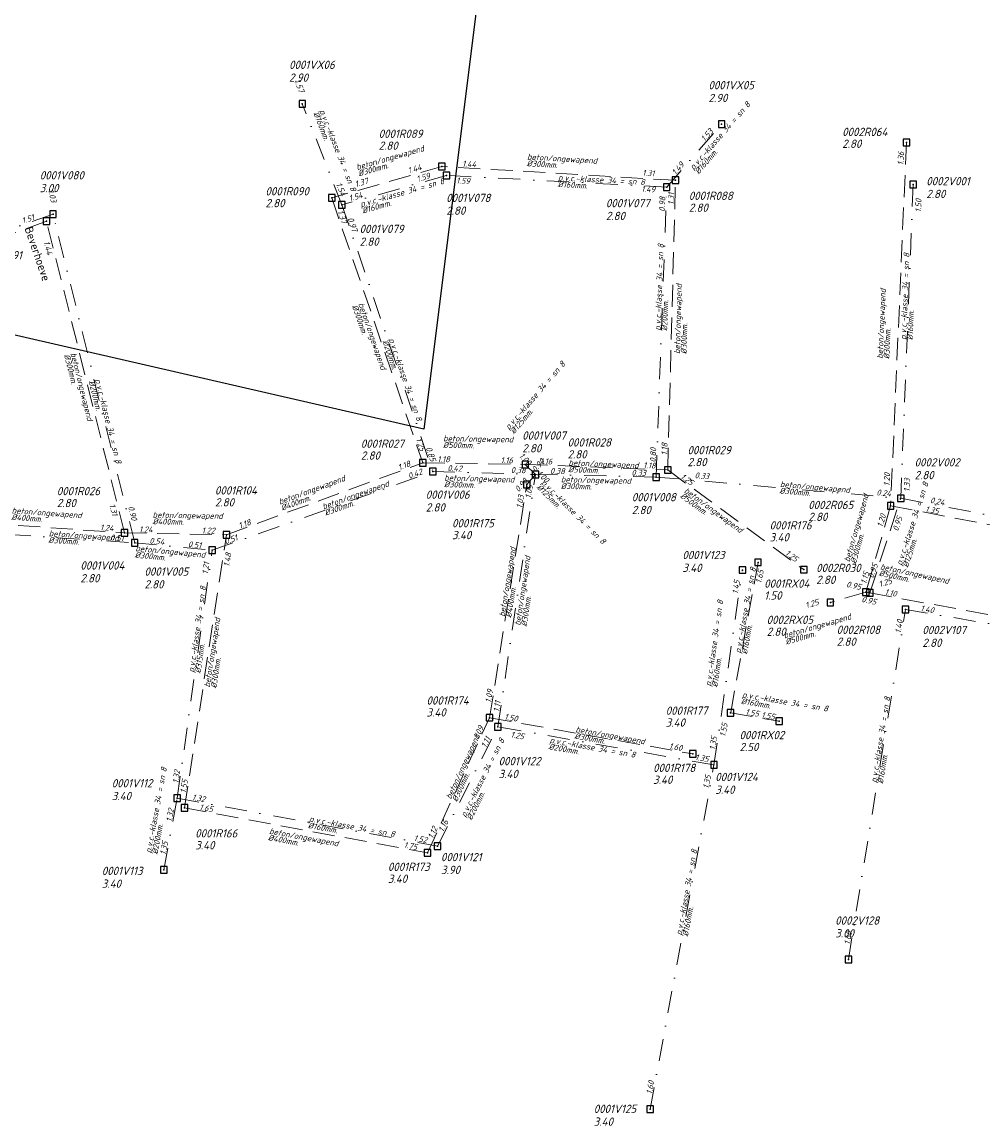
# Model space of a CAD drawing. Extents: x 155498 to 174806, y 452529 to 461643.
# Tile 15 of 44: x 158053 to 158271, y 460205 to 460456. Entities that reach past the tile are written whole.
import ezdxf
from ezdxf.enums import TextEntityAlignment as Align

# ---------------------------------------------------------------- set-up
doc = ezdxf.new("R2010")
doc.units = 0
doc.header["$PDMODE"] = 64
doc.header["$PDSIZE"] = 1.5
doc.linetypes.add('RI-HWA', pattern=[7.4, 5, -2.4])
doc.linetypes.add('RI-VWA', pattern=[11, 5, -3, 0, -3])
doc.layers.get('0').update_dxf_attribs({"linetype": 'CONTINUOUS'})
doc.layers.get('DEFPOINTS').update_dxf_attribs({"linetype": 'CONTINUOUS'})
for name, color, linetype, lineweight in [('B-OI-RI-HWA-BOB-T18', 150, 'CONTINUOUS', 18), ('B-OI-RI-HWA-MATERIAAL-T18', 150, 'CONTINUOUS', 18), ('B-OI-RI-HWA-PUTDEKSELHOOGTE-T25', 150, 'CONTINUOUS', 25), ('B-OI-RI-HWA-PUTNUMMER-T25', 150, 'CONTINUOUS', 25), ('B-OI-RI-HWA_DIAMETER-T18', 150, 'CONTINUOUS', 18), ('B-OI-RI-HWA_RIOOLPUT-S', 150, 'CONTINUOUS', 25), ('B-OI-RI-HWA_TRANSPORTLEIDING-G', 150, 'RI-HWA', 18), ('B-OI-RI-VWA-BOB-T18', 34, 'CONTINUOUS', 18), ('B-OI-RI-VWA-DIAMETER-T18', 34, 'CONTINUOUS', 18), ('B-OI-RI-VWA-MATERIAAL-T18', 34, 'CONTINUOUS', 18), ('B-OI-RI-VWA_PUTDEKSELHOOGTE-T25', 34, 'CONTINUOUS', 25), ('B-OI-RI-VWA_PUTNUMMER-T25', 34, 'CONTINUOUS', 25), ('B-OI-RI-VWA_RIOOLPUT-S', 34, 'CONTINUOUS', 25), ('B-OI-RI-VWA_TRANSPORTLEIDING-G', 34, 'RI-VWA', 18), ('B-XX-OG-TOPOGRAFIE-T18', 2, 'CONTINUOUS', 18)]:
    doc.layers.add(name, color=color, linetype=linetype, lineweight=lineweight)
doc.styles.add('NLCS-ISO-M-T18', font='NLCS-ISO.ttf', dxfattribs={"height": 1.8})
doc.styles.add('NLCS-ISO-M750-T18_CURSIEF', font='NLCS-ISO.ttf', dxfattribs={"oblique": 15, "height": 1.35})
doc.styles.add('NLCS-ISO-M750-T25_CURSIEF', font='NLCS-ISO.ttf', dxfattribs={"oblique": 15, "height": 1.875})

# ---------------------------------------------------------------- blocks, each defined once
blk = doc.blocks.new('ACMAP_ANN_TEMPLATE_hwa-diam')
at = {"style": 'NLCS-ISO-M750-T18_CURSIEF', "oblique": 15}
blk.add_attdef('hwa-diam', (-3.7, -1.3), '', height=1.35, dxfattribs=at)
blk = doc.blocks.new('ACMAP_ANN_TEMPLATE_hwa-nap-l')
at = {"style": 'NLCS-ISO-M750-T18_CURSIEF', "oblique": 15}
blk.add_attdef('hwa-nap-l', (3.3, 0.2), '', height=1.35, dxfattribs=at)
blk = doc.blocks.new('ACMAP_ANN_TEMPLATE_hwa-nap-r')
at = {"style": 'NLCS-ISO-M750-T18_CURSIEF', "oblique": 15}
blk.add_attdef('hwa-nap-r', (-5.6, 0.2), '', height=1.35, dxfattribs=at)
blk = doc.blocks.new('ACMAP_ANN_TEMPLATE_vwa-diam')
at = {"style": 'NLCS-ISO-M750-T18_CURSIEF', "oblique": 15}
blk.add_attdef('vwa-diam', (0.3, -1.3), '', height=1.35, dxfattribs=at)
blk = doc.blocks.new('ACMAP_ANN_TEMPLATE_vwa-materiaal')
at = {"style": 'NLCS-ISO-M750-T18_CURSIEF', "oblique": 15}
blk.add_attdef('vwa-mat', (0.3, 0.2), '', height=1.35, dxfattribs=at)
blk = doc.blocks.new('ACMAP_ANN_TEMPLATE_vwa-nap-l')
at = {"style": 'NLCS-ISO-M750-T18_CURSIEF', "oblique": 15}
blk.add_attdef('vwa-nap-l', (3.3, 0.2), '', height=1.35, dxfattribs=at)
blk = doc.blocks.new('ACMAP_ANN_TEMPLATE_vwa-nap-r')
at = {"style": 'NLCS-ISO-M750-T18_CURSIEF', "oblique": 15}
blk.add_attdef('vwa-nap-r', (-5.6, 0.2), '', height=1.35, dxfattribs=at)
blk = doc.blocks.new('ACMAP_ANN_TEMPLATE_hwa-materiaal')
at = {"style": 'NLCS-ISO-M750-T18_CURSIEF', "oblique": 15}
blk.add_attdef('hwa-mat', (-3.7, 0.2), '', height=1.35, dxfattribs=at)
blk = doc.blocks.new('ACMAP_ANN_TEMPLATE_hwa-puth')
at = {"style": 'NLCS-ISO-M750-T25_CURSIEF', "oblique": 15}
blk.add_attdef('hwa-puth', (-9, -6.8), '', height=1.88, dxfattribs=at)
blk = doc.blocks.new('ACMAP_ANN_TEMPLATE_hwa-putnr')
at = {"style": 'NLCS-ISO-M750-T25_CURSIEF', "oblique": 15}
blk.add_attdef('hwa-putnr', (-9, -4.1), '', height=1.88, dxfattribs=at)
blk = doc.blocks.new('ACMAP_ANN_TEMPLATE_vwa-puth')
at = {"style": 'NLCS-ISO-M750-T25_CURSIEF', "oblique": 15}
blk.add_attdef('vwa-puth', (-3, 5), '', height=1.88, dxfattribs=at)
blk = doc.blocks.new('ACMAP_ANN_TEMPLATE_vwa-putnr')
at = {"style": 'NLCS-ISO-M750-T25_CURSIEF', "oblique": 15}
blk.add_attdef('vaw-putnr', (-3, 7.9), '', height=1.88, dxfattribs=at)

msp = doc.modelspace()

# ---------------------------------------------------------------- linework, layer by layer
at = {"layer": 'B-OI-RI-HWA_RIOOLPUT-S'}
for p in [(158253.52, 460428.39), (158148.13, 460422.94), (158201.13, 460419.8), (158123.14, 460415.81), (158058.44, 460410.54), (158143.8, 460355.73), (158167.06, 460355.36), (158199.37, 460354.09), (158167.4, 460350.81), (158249.94, 460345.96), (158076.13, 460339.81), (158099.25, 460339.41), (158219.85, 460333.14), (158230.25, 460331.48), (158244.34, 460326.39), (158245.22, 460326.2), (158236.26, 460324.05), (158158.94, 460297.9), (158213.63, 460298.97), (158224.65, 460297.11), (158205.05, 460289.68), (158089.75, 460277.42), (158144.88, 460267.23)]:
    msp.add_point(p, dxfattribs=at)
at = {"layer": 'B-OI-RI-HWA_TRANSPORTLEIDING-G'}
for p, q in [((158253.52, 460428.39), (158249.94, 460345.96)), ((158148.13, 460422.94), (158123.14, 460415.81)), ((158201.13, 460419.8), (158148.13, 460422.94)), ((158199.37, 460354.09), (158201.13, 460419.8)), ((158123.14, 460415.81), (158143.8, 460355.73)), ((158058.44, 460410.54), (158001.08, 460389.46)), ((158076.13, 460339.81), (158058.44, 460410.54)), ((158099.25, 460339.41), (158143.8, 460355.73)), ((158143.8, 460355.73), (158167.06, 460355.36)), ((158167.06, 460355.36), (158169.35, 460353.07)), ((158167.06, 460355.36), (158199.37, 460354.09)), ((158199.37, 460354.09), (158230.25, 460331.48)), ((158167.4, 460350.81), (158169.35, 460353.07)), ((158158.94, 460297.9), (158167.4, 460350.81)), ((158249.94, 460345.96), (158244.34, 460326.39)), ((158245.22, 460326.2), (158252.24, 460347.66)), ((158249.94, 460345.96), (158316.68, 460333.26)), ((158037.25, 460342.56), (158076.13, 460339.81)), ((158076.13, 460339.81), (158099.25, 460339.41)), ((158089.75, 460277.42), (158099.25, 460339.41)), ((158219.85, 460333.14), (158213.63, 460298.97)), ((158244.34, 460326.39), (158236.26, 460324.05)), ((158244.34, 460326.39), (158245.22, 460326.2)), ((158245.22, 460326.2), (158312.79, 460313.86)), ((158213.63, 460298.97), (158224.65, 460297.11)), ((158144.88, 460267.23), (158158.94, 460297.9)), ((158158.94, 460297.9), (158205.05, 460289.68)), ((158089.75, 460277.42), (158144.88, 460267.23))]:
    msp.add_line(p, q, dxfattribs=at)
at = {"layer": 'B-OI-RI-VWA_RIOOLPUT-S'}
for p in [(158116.47, 460437.16), (158211.6, 460432.54), (158149.17, 460420.92), (158199.13, 460418.25), (158255.04, 460418.87), (158125.46, 460414.22), (158059.91, 460412.1), (158146.08, 460353.73), (158169.35, 460353.07), (158196.73, 460352.49), (158252.24, 460347.66), (158078.44, 460337.55), (158096.02, 460335.87), (158216.3, 460331.4), (158253.33, 460322.45), (158160.83, 460295.83), (158209.86, 460287.19), (158088.08, 460279.65), (158147.14, 460268.78), (158085.05, 460263.41), (158240.36, 460243.05), (158195.37, 460209.11)]:
    msp.add_point(p, dxfattribs=at)
at = {"layer": 'B-OI-RI-VWA_TRANSPORTLEIDING-G'}
for p, q in [((158125.46, 460414.22), (158116.47, 460437.16)), ((158199.13, 460418.25), (158211.6, 460432.54)), ((158149.17, 460420.92), (158125.46, 460414.22)), ((158199.13, 460418.25), (158149.17, 460420.92)), ((158255.04, 460418.87), (158252.24, 460347.66)), ((158196.73, 460352.49), (158199.13, 460418.25)), ((158125.46, 460414.22), (158146.08, 460353.73)), ((158059.91, 460412.1), (157999.79, 460391.15)), ((158078.44, 460337.55), (158059.91, 460412.1)), ((158096.02, 460335.87), (158146.08, 460353.73)), ((158146.08, 460353.73), (158169.35, 460353.07)), ((158160.83, 460295.83), (158169.35, 460353.07)), ((158169.35, 460353.07), (158196.73, 460352.49)), ((158196.73, 460352.49), (158252.24, 460347.66)), ((158252.24, 460347.66), (158314.51, 460335.78)), ((158038.79, 460340.22), (158078.44, 460337.55)), ((158078.44, 460337.55), (158096.02, 460335.87)), ((158088.08, 460279.65), (158096.02, 460335.87)), ((158209.86, 460287.19), (158216.3, 460331.4)), ((158240.36, 460243.05), (158253.33, 460322.45)), ((158253.33, 460322.45), (158310.23, 460312.78)), ((158147.14, 460268.78), (158160.83, 460295.83)), ((158209.86, 460287.19), (158160.83, 460295.83)), ((158195.37, 460209.11), (158209.86, 460287.19)), ((158085.05, 460263.41), (158088.08, 460279.65)), ((158088.08, 460279.65), (158147.14, 460268.78))]:
    msp.add_line(p, q, dxfattribs=at)
at = {"layer": 'DEFPOINTS', "flags": 128}
msp.add_lwpolyline([(157498.69, 460511.77), (157666.49, 461268.41), (158141.33, 461489.21), (159256.93, 461205.94), (159206.49, 460696.31), (158205.71, 460856.25), (158144.02, 460363.33)], close=True, dxfattribs=at)

# ---------------------------------------------------------------- block references
at = {"layer": 'B-OI-RI-HWA-BOB-T18'}
for name, p, rotation, values in [('ACMAP_ANN_TEMPLATE_hwa-nap-l', (158252.9, 460419.89), 87.51316184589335, {'hwa-nap-l': '1.36'}), ('ACMAP_ANN_TEMPLATE_hwa-nap-l', (158137.5, 460420.24), 15.92419655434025, {'hwa-nap-l': '1.44'}), ('ACMAP_ANN_TEMPLATE_hwa-nap-r', (158158.3, 460422.4), 356.60945855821, {'hwa-nap-r': '1.44'}), ('ACMAP_ANN_TEMPLATE_hwa-nap-l', (158190.27, 460420.84), 356.60945855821, {'hwa-nap-l': '1.31'}), ('ACMAP_ANN_TEMPLATE_hwa-nap-r', (158134.08, 460419.6), 15.92419655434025, {'hwa-nap-r': '1.37'}), ('ACMAP_ANN_TEMPLATE_hwa-nap-r', (158201.13, 460419.8), 88.46573629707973, {'hwa-nap-r': '1.31'}), ('ACMAP_ANN_TEMPLATE_hwa-nap-l', (158123.14, 460415.81), 288.9768041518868, {'hwa-nap-l': '1.37'}), ('ACMAP_ANN_TEMPLATE_hwa-nap-r', (158058.96, 460400.35), 284.0419614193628, {'hwa-nap-r': '1.44'}), ('ACMAP_ANN_TEMPLATE_hwa-nap-r', (158143.8, 460355.73), 288.9768041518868, {'hwa-nap-r': '1.25'}), ('ACMAP_ANN_TEMPLATE_hwa-nap-l', (158199.37, 460354.09), 88.46573629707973, {'hwa-nap-l': '1.18'}), ('ACMAP_ANN_TEMPLATE_hwa-nap-r', (158143.8, 460355.73), 20.1192963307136, {'hwa-nap-r': '1.18'}), ('ACMAP_ANN_TEMPLATE_hwa-nap-l', (158143.8, 460355.73), 359.0886650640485, {'hwa-nap-l': '1.18'}), ('ACMAP_ANN_TEMPLATE_hwa-nap-r', (158167.06, 460355.36), 359.0886650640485, {'hwa-nap-r': '1.16'}), ('ACMAP_ANN_TEMPLATE_hwa-nap-r', (158169.35, 460353.07), 315.0000000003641, {'hwa-nap-r': '1.00'}), ('ACMAP_ANN_TEMPLATE_hwa-nap-l', (158167.4, 460350.81), 49.21132883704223, {'hwa-nap-l': '0.90'}), ('ACMAP_ANN_TEMPLATE_hwa-nap-l', (158167.06, 460355.36), 357.7490498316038, {'hwa-nap-l': '1.16'}), ('ACMAP_ANN_TEMPLATE_hwa-nap-l', (158167.06, 460355.36), 315.0000000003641, {'hwa-nap-l': '1.00'}), ('ACMAP_ANN_TEMPLATE_hwa-nap-r', (158199.37, 460354.09), 357.7490498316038, {'hwa-nap-r': '1.18'}), ('ACMAP_ANN_TEMPLATE_hwa-nap-r', (158250.14, 460356), 87.51316184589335, {'hwa-nap-r': '1.20'}), ('ACMAP_ANN_TEMPLATE_hwa-nap-r', (158169.35, 460353.07), 49.21132883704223, {'hwa-nap-r': '0.90'}), ('ACMAP_ANN_TEMPLATE_hwa-nap-l', (158199.37, 460354.09), 323.7887315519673, {'hwa-nap-l': '1.25'}), ('ACMAP_ANN_TEMPLATE_hwa-nap-r', (158167.4, 460350.81), 80.91563599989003, {'hwa-nap-r': '1.03'}), ('ACMAP_ANN_TEMPLATE_hwa-nap-l', (158071.67, 460349.43), 284.0419614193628, {'hwa-nap-l': '1.31'}), ('ACMAP_ANN_TEMPLATE_hwa-nap-l', (158254.43, 460345.04), 349.2259593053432, {'hwa-nap-l': '1.35'}), ('ACMAP_ANN_TEMPLATE_hwa-nap-l', (158247.38, 460337.76), 74.03140586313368, {'hwa-nap-l': '1.20'}), ('ACMAP_ANN_TEMPLATE_hwa-nap-r', (158253.55, 460345.35), 71.88603257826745, {'hwa-nap-r': '0.95'}), ('ACMAP_ANN_TEMPLATE_hwa-nap-r', (158076.13, 460339.81), 355.9540776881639, {'hwa-nap-r': '1.24'}), ('ACMAP_ANN_TEMPLATE_hwa-nap-l', (158076.13, 460339.81), 359.0088224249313, {'hwa-nap-l': '1.24'}), ('ACMAP_ANN_TEMPLATE_hwa-nap-r', (158099.25, 460339.41), 359.0088224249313, {'hwa-nap-r': '1.22'}), ('ACMAP_ANN_TEMPLATE_hwa-nap-l', (158099.25, 460339.41), 20.1192963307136, {'hwa-nap-l': '1.18'}), ('ACMAP_ANN_TEMPLATE_hwa-nap-r', (158230.25, 460331.48), 323.7887315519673, {'hwa-nap-r': '1.25'}), ('ACMAP_ANN_TEMPLATE_hwa-nap-r', (158100.97, 460337.57), 81.28717871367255, {'hwa-nap-r': '1.48'}), ('ACMAP_ANN_TEMPLATE_hwa-nap-l', (158220.21, 460325), 79.6833493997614, {'hwa-nap-l': '1.65'}), ('ACMAP_ANN_TEMPLATE_hwa-nap-r', (158246.09, 460333.44), 74.03140586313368, {'hwa-nap-r': '1.15'}), ('ACMAP_ANN_TEMPLATE_hwa-nap-l', (158245.22, 460326.2), 71.88603257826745, {'hwa-nap-l': '0.95'}), ('ACMAP_ANN_TEMPLATE_hwa-nap-r', (158245.22, 460326.2), 347.8163434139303, {'hwa-nap-r': '0.95'}), ('ACMAP_ANN_TEMPLATE_hwa-nap-l', (158244.34, 460326.39), 16.11094692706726, {'hwa-nap-l': '1.25'}), ('ACMAP_ANN_TEMPLATE_hwa-nap-l', (158245.22, 460326.2), 349.6480764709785, {'hwa-nap-l': '1.10'}), ('ACMAP_ANN_TEMPLATE_hwa-nap-r', (158236.26, 460324.05), 16.11094692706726, {'hwa-nap-r': '1.25'}), ('ACMAP_ANN_TEMPLATE_hwa-nap-l', (158239.98, 460324.69), 347.8163434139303, {'hwa-nap-l': '0.95'}), ('ACMAP_ANN_TEMPLATE_hwa-nap-l', (158158.94, 460297.9), 80.91563599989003, {'hwa-nap-l': '1.09'}), ('ACMAP_ANN_TEMPLATE_hwa-nap-l', (158158.94, 460297.9), 349.8921018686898, {'hwa-nap-l': '1.50'}), ('ACMAP_ANN_TEMPLATE_hwa-nap-l', (158213.63, 460298.97), 350.438200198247, {'hwa-nap-l': '1.55'}), ('ACMAP_ANN_TEMPLATE_hwa-nap-r', (158226.01, 460296.81), 350.438200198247, {'hwa-nap-r': '1.55'}), ('ACMAP_ANN_TEMPLATE_hwa-nap-r', (158158.94, 460297.9), 65.37193254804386, {'hwa-nap-r': '1.09'}), ('ACMAP_ANN_TEMPLATE_hwa-nap-r', (158213.63, 460298.97), 79.6833493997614, {'hwa-nap-r': '1.55'}), ('ACMAP_ANN_TEMPLATE_hwa-nap-r', (158205.05, 460289.68), 349.8921018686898, {'hwa-nap-r': '1.60'}), ('ACMAP_ANN_TEMPLATE_hwa-nap-l', (158089.75, 460277.42), 81.28717871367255, {'hwa-nap-l': '1.55'}), ('ACMAP_ANN_TEMPLATE_hwa-nap-l', (158089.75, 460277.42), 349.5278764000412, {'hwa-nap-l': '1.65'}), ('ACMAP_ANN_TEMPLATE_hwa-nap-l', (158144.88, 460267.23), 65.37193254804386, {'hwa-nap-l': '1.12'}), ('ACMAP_ANN_TEMPLATE_hwa-nap-r', (158144.88, 460267.23), 349.5278764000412, {'hwa-nap-r': '1.75'})]:
    msp.add_blockref(name, p, dxfattribs=dict(at, rotation=rotation)).add_auto_attribs(values)
at = {"layer": 'B-OI-RI-HWA-MATERIAAL-T18'}
for p, rotation, values in [((158132.54, 460422.93), 15.92419655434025, {'hwa-mat': 'beton/ongewapend'}), ((158171.12, 460424.08), 356.60945855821, {'hwa-mat': 'beton/ongewapend'}), ((158202.45, 460384.08), 88.46573629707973, {'hwa-mat': 'beton/ongewapend'}), ((158248.51, 460382.97), 87.51316184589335, {'hwa-mat': 'beton/ongewapend'}), ((158130.16, 460388.19), 288.9768041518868, {'hwa-mat': 'beton/ongewapend'}), ((158064.55, 460376.93), 284.0419614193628, {'hwa-mat': 'beton/ongewapend'}), ((158165.92, 460365.77), 49.21132883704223, {'hwa-mat': 'p.v.c.-klasse 34 = sn 8'}), ((158152.1, 460360.34), 359.0886650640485, {'hwa-mat': 'beton/ongewapend'}), ((158180.52, 460354.75), 357.7490498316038, {'hwa-mat': 'beton/ongewapend'}), ((158114.93, 460347.29), 20.1192963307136, {'hwa-mat': 'beton/ongewapend'}), ((158173.06, 460348.35), 315.0000000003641, {'hwa-mat': 'p.v.c.-klasse 34 = sn 8'}), ((158205.82, 460346.79), 323.7887315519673, {'hwa-mat': 'beton/ongewapend'}), ((158241.81, 460336.62), 74.03140586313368, {'hwa-mat': 'beton/ongewapend'}), ((158253.78, 460335.77), 71.88603257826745, {'hwa-mat': 'p.v.c.-klasse 34 = sn 8'}), ((158054.19, 460343.8), 355.9540776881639, {'hwa-mat': 'beton/ongewapend'}), ((158086.2, 460343), 359.0088224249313, {'hwa-mat': 'beton/ongewapend'}), ((158163.17, 460324.35), 80.91563599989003, {'hwa-mat': 'beton/ongewapend'}), ((158251.06, 460330.62), 347.8163434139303, {'hwa-mat': 'beton/ongewapend'}), ((158216.74, 460316.05), 79.6833493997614, {'hwa-mat': 'p.v.c.-klasse 34 = sn 8'}), ((158096.23, 460308.34), 81.28717871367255, {'hwa-mat': 'beton/ongewapend'}), ((158229.45, 460316.69), 16.11094692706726, {'hwa-mat': 'beton/ongewapend'}), ((158219.8, 460301.73), 350.438200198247, {'hwa-mat': 'p.v.c.-klasse 34 = sn 8'}), ((158181.99, 460293.79), 349.8921018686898, {'hwa-mat': 'beton/ongewapend'}), ((158151.91, 460282.57), 65.37193254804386, {'hwa-mat': 'beton/ongewapend'}), ((158112.48, 460270.71), 349.5278764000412, {'hwa-mat': 'beton/ongewapend'})]:
    msp.add_blockref('ACMAP_ANN_TEMPLATE_hwa-materiaal', p, dxfattribs=dict(at, rotation=rotation)).add_auto_attribs(values)
at = {"layer": 'B-OI-RI-HWA-PUTDEKSELHOOGTE-T25'}
for p, values in [((158142.79, 460433.52), {'hwa-puth': '2.80'}), ((158247.95, 460433.95), {'hwa-puth': '2.80'}), ((158117.11, 460420.48), {'hwa-puth': '2.80'}), ((158213.14, 460419.45), {'hwa-puth': '2.80'}), ((158185.64, 460363.5), {'hwa-puth': '2.80'}), ((158138.74, 460363.22), {'hwa-puth': '2.80'}), ((158212.85, 460361.75), {'hwa-puth': '2.80'}), ((158069.77, 460352.46), {'hwa-puth': '2.80'}), ((158105.64, 460352.61), {'hwa-puth': '2.80'}), ((158240.25, 460349.32), {'hwa-puth': '2.80'}), ((158159.43, 460345.18), {'hwa-puth': '3.40'}), ((158231.48, 460344.69), {'hwa-puth': '3.40'}), ((158242.04, 460335.04), {'hwa-puth': '2.80'}), ((158230.25, 460331.48), {'hwa-puth': '1.50'}), ((158230.81, 460323.26), {'hwa-puth': '2.80'}), ((158246.69, 460321), {'hwa-puth': '2.80'}), ((158153.64, 460304.96), {'hwa-puth': '3.40'}), ((158207.91, 460302.66), {'hwa-puth': '3.40'}), ((158224.65, 460297.11), {'hwa-puth': '2.50'}), ((158205.05, 460289.68), {'hwa-puth': '3.40'}), ((158101.17, 460274.83), {'hwa-puth': '3.40'}), ((158144.88, 460267.23), {'hwa-puth': '3.40'})]:
    msp.add_blockref('ACMAP_ANN_TEMPLATE_hwa-puth', p, dxfattribs=at).add_auto_attribs(values)
at = {"layer": 'B-OI-RI-HWA-PUTNUMMER-T25'}
for p, values in [((158142.79, 460433.52), {'hwa-putnr': '0001R089'}), ((158247.95, 460433.95), {'hwa-putnr': '0002R064'}), ((158117.11, 460420.48), {'hwa-putnr': '0001R090'}), ((158213.14, 460419.45), {'hwa-putnr': '0001R088'}), ((158052.35, 460405.96), {'hwa-putnr': '0001R091'}), ((158138.74, 460363.22), {'hwa-putnr': '0001R027'}), ((158185.64, 460363.5), {'hwa-putnr': '0001R028'}), ((158212.85, 460361.75), {'hwa-putnr': '0001R029'}), ((158069.77, 460352.46), {'hwa-putnr': '0001R026'}), ((158105.64, 460352.61), {'hwa-putnr': '0001R104'}), ((158240.25, 460349.32), {'hwa-putnr': '0002R065'}), ((158159.43, 460345.18), {'hwa-putnr': '0001R175'}), ((158231.48, 460344.69), {'hwa-putnr': '0001R176'}), ((158242.04, 460335.04), {'hwa-putnr': '0002R030'}), ((158230.25, 460331.48), {'hwa-putnr': '0001RX04'}), ((158230.81, 460323.26), {'hwa-putnr': '0002RX05'}), ((158246.69, 460321), {'hwa-putnr': '0002R108'}), ((158153.64, 460304.96), {'hwa-putnr': '0001R174'}), ((158207.91, 460302.66), {'hwa-putnr': '0001R177'}), ((158224.65, 460297.11), {'hwa-putnr': '0001RX02'}), ((158205.05, 460289.68), {'hwa-putnr': '0001R178'}), ((158101.17, 460274.83), {'hwa-putnr': '0001R166'}), ((158144.88, 460267.23), {'hwa-putnr': '0001R173'})]:
    msp.add_blockref('ACMAP_ANN_TEMPLATE_hwa-putnr', p, dxfattribs=at).add_auto_attribs(values)
at = {"layer": 'B-OI-RI-HWA_DIAMETER-T18'}
for p, rotation, values in [((158132.54, 460422.93), 15.92419655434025, {'hwa-diam': '%%c300mm.'}), ((158171.12, 460424.08), 356.60945855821, {'hwa-diam': '%%c300mm.'}), ((158130.16, 460388.19), 288.9768041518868, {'hwa-diam': '%%c300mm.'}), ((158202.45, 460384.08), 88.46573629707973, {'hwa-diam': '%%c300mm.'}), ((158248.51, 460382.97), 87.51316184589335, {'hwa-diam': '%%c300mm.'}), ((158064.55, 460376.93), 284.0419614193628, {'hwa-diam': '%%c300mm.'}), ((158165.92, 460365.77), 49.21132883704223, {'hwa-diam': '%%c125mm.'}), ((158152.1, 460360.34), 359.0886650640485, {'hwa-diam': '%%c500mm.'}), ((158180.52, 460354.75), 357.7490498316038, {'hwa-diam': '%%c500mm.'}), ((158114.93, 460347.29), 20.1192963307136, {'hwa-diam': '%%c400mm.'}), ((158173.06, 460348.35), 315.0000000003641, {'hwa-diam': '%%c125mm.'}), ((158205.82, 460346.79), 323.7887315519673, {'hwa-diam': '%%c500mm.'}), ((158054.19, 460343.8), 355.9540776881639, {'hwa-diam': '%%c400mm.'}), ((158086.2, 460343), 359.0088224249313, {'hwa-diam': '%%c400mm.'}), ((158241.81, 460336.62), 74.03140586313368, {'hwa-diam': '%%c300mm.'}), ((158253.78, 460335.77), 71.88603257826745, {'hwa-diam': '%%c125mm.'}), ((158251.06, 460330.62), 347.8163434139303, {'hwa-diam': '%%c500mm.'}), ((158163.17, 460324.35), 80.91563599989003, {'hwa-diam': '%%c400mm.'}), ((158216.74, 460316.05), 79.6833493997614, {'hwa-diam': '%%c160mm.'}), ((158229.45, 460316.69), 16.11094692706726, {'hwa-diam': '%%c500mm.'}), ((158096.23, 460308.34), 81.28717871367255, {'hwa-diam': '%%c300mm.'}), ((158219.8, 460301.73), 350.438200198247, {'hwa-diam': '%%c160mm.'}), ((158181.99, 460293.79), 349.8921018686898, {'hwa-diam': '%%c300mm.'}), ((158151.91, 460282.57), 65.37193254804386, {'hwa-diam': '%%c300mm.'}), ((158112.48, 460270.71), 349.5278764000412, {'hwa-diam': '%%c400mm.'})]:
    msp.add_blockref('ACMAP_ANN_TEMPLATE_hwa-diam', p, dxfattribs=dict(at, rotation=rotation)).add_auto_attribs(values)
at = {"layer": 'B-OI-RI-VWA-BOB-T18'}
for name, p, rotation, values in [('ACMAP_ANN_TEMPLATE_vwa-nap-r', (158116.47, 460437.16), 291.3932252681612, {'vwa-nap-r': '1.57'}), ('ACMAP_ANN_TEMPLATE_vwa-nap-r', (158211.6, 460432.54), 48.88882003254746, {'vwa-nap-r': '1.53'}), ('ACMAP_ANN_TEMPLATE_vwa-nap-l', (158199.13, 460418.25), 48.88882003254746, {'vwa-nap-l': '1.49'}), ('ACMAP_ANN_TEMPLATE_vwa-nap-l', (158139.46, 460418.31), 15.76907816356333, {'vwa-nap-l': '1.59'}), ('ACMAP_ANN_TEMPLATE_vwa-nap-l', (158122.66, 460422.01), 291.3932252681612, {'vwa-nap-l': '1.54'}), ('ACMAP_ANN_TEMPLATE_vwa-nap-r', (158156.94, 460418.6), 356.9408659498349, {'vwa-nap-r': '1.59'}), ('ACMAP_ANN_TEMPLATE_vwa-nap-l', (158190.04, 460417.17), 356.9408659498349, {'vwa-nap-l': '1.49'}), ('ACMAP_ANN_TEMPLATE_vwa-nap-r', (158059.91, 460412.1), 283.9584574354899, {'vwa-nap-r': '1.03'}), ('ACMAP_ANN_TEMPLATE_vwa-nap-r', (158132.73, 460416.35), 15.76907816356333, {'vwa-nap-r': '1.54'}), ('ACMAP_ANN_TEMPLATE_vwa-nap-r', (158199.13, 460418.25), 87.90984084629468, {'vwa-nap-r': '0.98'}), ('ACMAP_ANN_TEMPLATE_vwa-nap-l', (158256.91, 460409.21), 87.74827158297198, {'vwa-nap-l': '1.50'}), ('ACMAP_ANN_TEMPLATE_vwa-nap-l', (158050.09, 460408.66), 19.21189924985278, {'vwa-nap-l': '1.51'}), ('ACMAP_ANN_TEMPLATE_vwa-nap-l', (158125.46, 460414.22), 288.8239000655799, {'vwa-nap-l': '0.97'}), ('ACMAP_ANN_TEMPLATE_vwa-nap-r', (158146.08, 460353.73), 288.8239000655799, {'vwa-nap-r': '0.85'}), ('ACMAP_ANN_TEMPLATE_vwa-nap-l', (158196.73, 460352.49), 87.90984084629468, {'vwa-nap-l': '0.80'}), ('ACMAP_ANN_TEMPLATE_vwa-nap-r', (158146.08, 460353.73), 19.63497056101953, {'vwa-nap-r': '0.42'}), ('ACMAP_ANN_TEMPLATE_vwa-nap-l', (158146.08, 460353.73), 358.3753726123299, {'vwa-nap-l': '0.42'}), ('ACMAP_ANN_TEMPLATE_vwa-nap-r', (158169.35, 460353.07), 358.3753726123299, {'vwa-nap-r': '0.38'}), ('ACMAP_ANN_TEMPLATE_vwa-nap-l', (158169.35, 460353.07), 358.7864652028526, {'vwa-nap-l': '0.38'}), ('ACMAP_ANN_TEMPLATE_vwa-nap-r', (158196.73, 460352.49), 358.7864652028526, {'vwa-nap-r': '0.33'}), ('ACMAP_ANN_TEMPLATE_vwa-nap-l', (158202.13, 460352.34), 355.027141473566, {'vwa-nap-l': '0.33'}), ('ACMAP_ANN_TEMPLATE_vwa-nap-r', (158169.35, 460353.07), 81.53385587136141, {'vwa-nap-r': '1.05'}), ('ACMAP_ANN_TEMPLATE_vwa-nap-r', (158254.68, 460354.7), 87.74827158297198, {'vwa-nap-r': '1.33'}), ('ACMAP_ANN_TEMPLATE_vwa-nap-r', (158252.24, 460347.66), 355.027141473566, {'vwa-nap-r': '0.24'}), ('ACMAP_ANN_TEMPLATE_vwa-nap-l', (158075.94, 460348.9), 283.9584574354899, {'vwa-nap-l': '0.90'}), ('ACMAP_ANN_TEMPLATE_vwa-nap-l', (158255.52, 460347.06), 349.198790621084, {'vwa-nap-l': '0.24'}), ('ACMAP_ANN_TEMPLATE_vwa-nap-r', (158078.44, 460337.55), 356.1475630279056, {'vwa-nap-r': '0.51'}), ('ACMAP_ANN_TEMPLATE_vwa-nap-l', (158078.44, 460337.55), 354.5412122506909, {'vwa-nap-l': '0.54'}), ('ACMAP_ANN_TEMPLATE_vwa-nap-l', (158096.02, 460335.87), 19.63497056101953, {'vwa-nap-l': '0.51'}), ('ACMAP_ANN_TEMPLATE_vwa-nap-r', (158096.02, 460335.87), 354.5412122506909, {'vwa-nap-r': '0.51'}), ('ACMAP_ANN_TEMPLATE_vwa-nap-r', (158096.02, 460335.87), 81.96123287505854, {'vwa-nap-r': '1.21'}), ('ACMAP_ANN_TEMPLATE_vwa-nap-r', (158216.3, 460331.4), 81.7191926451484, {'vwa-nap-r': '1.45'}), ('ACMAP_ANN_TEMPLATE_vwa-nap-l', (158253.33, 460322.45), 350.3524537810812, {'vwa-nap-l': '1.40'}), ('ACMAP_ANN_TEMPLATE_vwa-nap-r', (158253.33, 460322.45), 80.72266464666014, {'vwa-nap-r': '1.40'}), ('ACMAP_ANN_TEMPLATE_vwa-nap-l', (158160.83, 460295.83), 81.53385587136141, {'vwa-nap-l': '1.11'}), ('ACMAP_ANN_TEMPLATE_vwa-nap-r', (158160.83, 460295.83), 63.15603662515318, {'vwa-nap-r': '1.11'}), ('ACMAP_ANN_TEMPLATE_vwa-nap-r', (158169.13, 460292.3), 350.0060203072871, {'vwa-nap-r': '1.25'}), ('ACMAP_ANN_TEMPLATE_vwa-nap-l', (158209.86, 460287.19), 81.7191926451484, {'vwa-nap-l': '1.35'}), ('ACMAP_ANN_TEMPLATE_vwa-nap-l', (158202.22, 460288.71), 350.0060203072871, {'vwa-nap-l': '1.35'}), ('ACMAP_ANN_TEMPLATE_vwa-nap-l', (158088.08, 460279.65), 81.96123287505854, {'vwa-nap-l': '1.32'}), ('ACMAP_ANN_TEMPLATE_vwa-nap-r', (158209.86, 460287.19), 79.48781891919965, {'vwa-nap-r': '1.35'}), ('ACMAP_ANN_TEMPLATE_vwa-nap-l', (158088.08, 460279.65), 349.5714139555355, {'vwa-nap-l': '1.32'}), ('ACMAP_ANN_TEMPLATE_vwa-nap-r', (158088.08, 460279.65), 79.43147692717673, {'vwa-nap-r': '1.32'}), ('ACMAP_ANN_TEMPLATE_vwa-nap-l', (158147.14, 460268.78), 63.15603662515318, {'vwa-nap-l': '1.16'}), ('ACMAP_ANN_TEMPLATE_vwa-nap-r', (158147.14, 460268.78), 349.5714139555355, {'vwa-nap-r': '1.52'}), ('ACMAP_ANN_TEMPLATE_vwa-nap-l', (158085.05, 460263.41), 79.43147692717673, {'vwa-nap-l': '1.35'}), ('ACMAP_ANN_TEMPLATE_vwa-nap-l', (158240.36, 460243.05), 80.72266464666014, {'vwa-nap-l': '1.60'}), ('ACMAP_ANN_TEMPLATE_vwa-nap-l', (158195.37, 460209.11), 79.48781891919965, {'vwa-nap-l': '1.60'})]:
    msp.add_blockref(name, p, dxfattribs=dict(at, rotation=rotation)).add_auto_attribs(values)
at = {"layer": 'B-OI-RI-VWA-DIAMETER-T18'}
for p, rotation, values in [((158120.04, 460435.75), 291.3932252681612, {'vwa-diam': '%%c160mm.'}), ((158205.19, 460421.68), 48.88882003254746, {'vwa-diam': '%%c160mm.'}), ((158174.15, 460419.59), 356.9408659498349, {'vwa-diam': '%%c160mm.'}), ((158129.59, 460413.42), 15.76907816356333, {'vwa-diam': '%%c160mm.'}), ((158197.93, 460385.37), 87.90984084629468, {'vwa-diam': '%%c200mm.'}), ((158253.64, 460383.27), 87.74827158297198, {'vwa-diam': '%%c160mm.'}), ((158135.77, 460383.98), 288.8239000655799, {'vwa-diam': '%%c200mm.'}), ((158069.17, 460374.83), 283.9584574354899, {'vwa-diam': '%%c200mm.'}), ((158148.35, 460351.5), 358.3753726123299, {'vwa-diam': '%%c300mm.'}), ((158174.83, 460351.1), 358.7864652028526, {'vwa-diam': '%%c300mm.'}), ((158224.48, 460350.08), 355.027141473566, {'vwa-diam': '%%c300mm.'}), ((158121.05, 460344.8), 19.63497056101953, {'vwa-diam': '%%c300mm.'}), ((158058.61, 460338.89), 356.1475630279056, {'vwa-diam': '%%c300mm.'}), ((158078.24, 460335.52), 354.5412122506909, {'vwa-diam': '%%c300mm.'}), ((158166.05, 460318.4), 81.53385587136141, {'vwa-diam': '%%c300mm.'}), ((158092.05, 460307.76), 81.96123287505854, {'vwa-diam': '%%c315mm.'}), ((158209.3, 460304.63), 81.7191926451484, {'vwa-diam': '%%c160mm.'}), ((158172.19, 460292.08), 350.0060203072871, {'vwa-diam': '%%c200mm.'}), ((158246.85, 460282.75), 80.72266464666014, {'vwa-diam': '%%c160mm.'}), ((158153.54, 460274.85), 63.15603662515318, {'vwa-diam': '%%c200mm.'}), ((158082.29, 460266.77), 79.43147692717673, {'vwa-diam': '%%c200mm.'}), ((158117.61, 460274.22), 349.5714139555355, {'vwa-diam': '%%c160mm.'}), ((158202.62, 460248.15), 79.48781891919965, {'vwa-diam': '%%c160mm.'})]:
    msp.add_blockref('ACMAP_ANN_TEMPLATE_vwa-diam', p, dxfattribs=dict(at, rotation=rotation)).add_auto_attribs(values)
at = {"layer": 'B-OI-RI-VWA-MATERIAAL-T18'}
for p, rotation, values in [((158205.19, 460421.68), 48.88882003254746, {'vwa-mat': 'p.v.c.-klasse 34 = sn 8'}), ((158120.04, 460435.75), 291.3932252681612, {'vwa-mat': 'p.v.c.-klasse 34 = sn 8'}), ((158129.59, 460413.42), 15.76907816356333, {'vwa-mat': 'p.v.c.-klasse 34 = sn 8'}), ((158174.15, 460419.59), 356.9408659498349, {'vwa-mat': 'p.v.c.-klasse 34 = sn 8'}), ((158197.93, 460385.37), 87.90984084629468, {'vwa-mat': 'p.v.c.-klasse 34 = sn 8'}), ((158253.64, 460383.27), 87.74827158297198, {'vwa-mat': 'p.v.c.-klasse 34 = sn 8'}), ((158135.77, 460383.98), 288.8239000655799, {'vwa-mat': 'p.v.c.-klasse 34 = sn 8'}), ((158069.17, 460374.83), 283.9584574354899, {'vwa-mat': 'p.v.c.-klasse 34 = sn 8'}), ((158121.05, 460344.8), 19.63497056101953, {'vwa-mat': 'beton/ongewapend'}), ((158148.35, 460351.5), 358.3753726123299, {'vwa-mat': 'beton/ongewapend'}), ((158174.83, 460351.1), 358.7864652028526, {'vwa-mat': 'beton/ongewapend'}), ((158224.48, 460350.08), 355.027141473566, {'vwa-mat': 'beton/ongewapend'}), ((158058.61, 460338.89), 356.1475630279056, {'vwa-mat': 'beton/ongewapend'}), ((158078.24, 460335.52), 354.5412122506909, {'vwa-mat': 'beton/ongewapend'}), ((158166.05, 460318.4), 81.53385587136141, {'vwa-mat': 'beton/ongewapend'}), ((158092.05, 460307.76), 81.96123287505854, {'vwa-mat': 'p.v.c.-klasse 34 = sn 8'}), ((158209.3, 460304.63), 81.7191926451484, {'vwa-mat': 'p.v.c.-klasse 34 = sn 8'}), ((158246.85, 460282.75), 80.72266464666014, {'vwa-mat': 'p.v.c.-klasse 34 = sn 8'}), ((158153.54, 460274.85), 63.15603662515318, {'vwa-mat': 'p.v.c.-klasse 34 = sn 8'}), ((158172.19, 460292.08), 350.0060203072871, {'vwa-mat': 'p.v.c.-klasse 34 = sn 8'}), ((158082.29, 460266.77), 79.43147692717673, {'vwa-mat': 'p.v.c.-klasse 34 = sn 8'}), ((158117.61, 460274.22), 349.5714139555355, {'vwa-mat': 'p.v.c.-klasse 34 = sn 8'}), ((158202.62, 460248.15), 79.48781891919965, {'vwa-mat': 'p.v.c.-klasse 34 = sn 8'})]:
    msp.add_blockref('ACMAP_ANN_TEMPLATE_vwa-materiaal', p, dxfattribs=dict(at, rotation=rotation)).add_auto_attribs(values)
at = {"layer": 'B-OI-RI-VWA_PUTDEKSELHOOGTE-T25'}
for p, values in [((158116.47, 460437.16), {'vwa-puth': '2.90'}), ((158211.6, 460432.54), {'vwa-puth': '2.90'}), ((158059.91, 460412.1), {'vwa-puth': '3.00'}), ((158261.02, 460410.77), {'vwa-puth': '2.80'}), ((158152.11, 460406.98), {'vwa-puth': '2.80'}), ((158188.33, 460405.78), {'vwa-puth': '2.80'}), ((158132.46, 460399.94), {'vwa-puth': '2.80'}), ((158169.35, 460353.07), {'vwa-puth': '2.80'}), ((158258.37, 460346.98), {'vwa-puth': '2.80'}), ((158147.47, 460339.66), {'vwa-puth': '2.80'}), ((158194.21, 460339.08), {'vwa-puth': '2.80'}), ((158205.69, 460325.96), {'vwa-puth': '3.40'}), ((158069.11, 460323.59), {'vwa-puth': '2.80'}), ((158083.65, 460322.21), {'vwa-puth': '2.80'}), ((158260.13, 460308.95), {'vwa-puth': '2.80'}), ((158163.99, 460279.2), {'vwa-puth': '3.40'}), ((158076.24, 460274.19), {'vwa-puth': '3.40'}), ((158213.15, 460275.62), {'vwa-puth': '3.40'}), ((158150.92, 460257.44), {'vwa-puth': '3.90'}), ((158073.98, 460254.31), {'vwa-puth': '3.40'}), ((158240.36, 460243.05), {'vwa-puth': '3.00'}), ((158185.58, 460200.33), {'vwa-puth': '3.40'})]:
    msp.add_blockref('ACMAP_ANN_TEMPLATE_vwa-puth', p, dxfattribs=at).add_auto_attribs(values)
at = {"layer": 'B-OI-RI-VWA_PUTNUMMER-T25'}
for p, values in [((158116.47, 460437.16), {'vaw-putnr': '0001VX06'}), ((158211.6, 460432.54), {'vaw-putnr': '0001VX05'}), ((158059.91, 460412.1), {'vaw-putnr': '0001V080'}), ((158261.02, 460410.77), {'vaw-putnr': '0002V001'}), ((158152.11, 460406.98), {'vaw-putnr': '0001V078'}), ((158188.33, 460405.78), {'vaw-putnr': '0001V077'}), ((158132.46, 460399.94), {'vaw-putnr': '0001V079'}), ((158169.35, 460353.07), {'vaw-putnr': '0001V007'}), ((158258.37, 460346.98), {'vaw-putnr': '0002V002'}), ((158147.47, 460339.66), {'vaw-putnr': '0001V006'}), ((158194.21, 460339.08), {'vaw-putnr': '0001V008'}), ((158069.11, 460323.59), {'vaw-putnr': '0001V004'}), ((158205.69, 460325.96), {'vaw-putnr': '0001V123'}), ((158083.65, 460322.21), {'vaw-putnr': '0001V005'}), ((158260.13, 460308.95), {'vaw-putnr': '0002V107'}), ((158163.99, 460279.2), {'vaw-putnr': '0001V122'}), ((158076.24, 460274.19), {'vaw-putnr': '0001V112'}), ((158213.15, 460275.62), {'vaw-putnr': '0001V124'}), ((158150.92, 460257.44), {'vaw-putnr': '0001V121'}), ((158073.98, 460254.31), {'vaw-putnr': '0001V113'}), ((158240.36, 460243.05), {'vaw-putnr': '0002V128'}), ((158185.58, 460200.33), {'vaw-putnr': '0001V125'})]:
    msp.add_blockref('ACMAP_ANN_TEMPLATE_vwa-putnr', p, dxfattribs=at).add_auto_attribs(values)

# ---------------------------------------------------------------- texts
at = {"layer": 'B-XX-OG-TOPOGRAFIE-T18', "style": 'NLCS-ISO-M-T18'}
msp.add_text('Beverhoeve', height=1.875, rotation=288.9, dxfattribs=at).set_placement((158056.4, 460403.11), align=Align.MIDDLE_CENTER)

doc.saveas('drawing.dxf')
